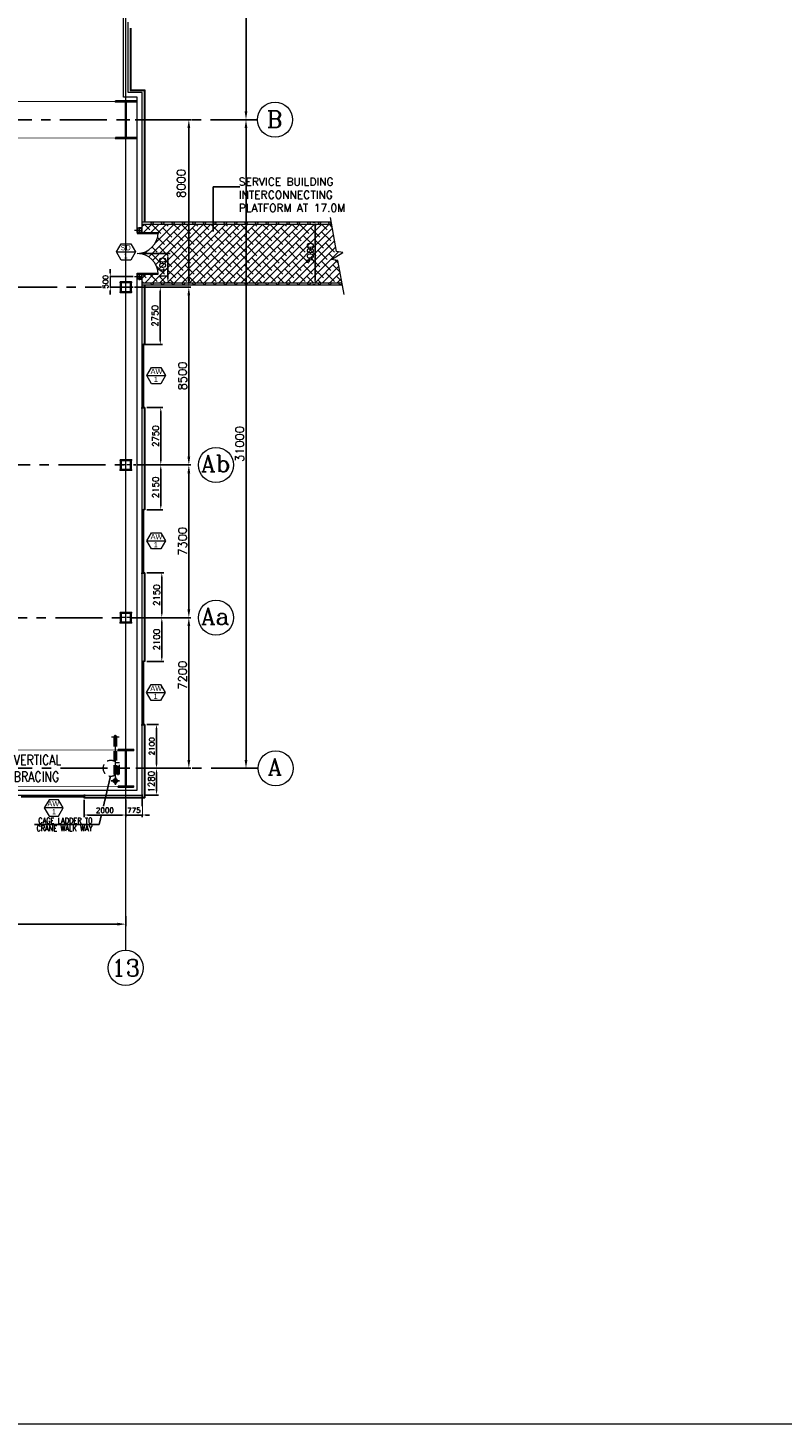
# Model space of a CAD drawing. Header units: inches. Extents: x 306235 to 1392759, y -66369 to 421098.
# Tile 76 of 91: x 535014 to 571094, y 62781 to 129514. Entities that reach past the tile are written whole.
import ezdxf
from ezdxf.enums import TextEntityAlignment as Align

# ---------------------------------------------------------------- set-up
doc = ezdxf.new("R2010")
doc.units = ezdxf.units.IN
doc.header["$LTSCALE"] = 1800
doc.header["$MEASUREMENT"] = 0
for name, pattern in [('CENTER', [2, 1.25, -0.25, 0.25, -0.25]), ('CENTER2', [1.125, 0.75, -0.125, 0.125, -0.125]), ('DASHED', [0.75, 0.5, -0.25]), ('HIDDEN', [0.375, 0.25, -0.125]), ('HIDDEN2', [0.1875, 0.125, -0.0625])]:
    doc.linetypes.add(name, pattern=pattern)
doc.layers.get('0').update_dxf_attribs({"color": 253, "lineweight": 9})
for name, color, linetype, lineweight in [('2CON', 1, 'Continuous', 13), ('2MM', 2, 'Continuous', 13), ('7', 8, 'CENTER', 13), ('A-CHEQUERED PLATE HATCH', 252, 'Continuous', 9), ('A-DOOR', 31, 'Continuous', 9), ('A-WIN TAG', 3, 'Continuous', 13), ('A-WIN TAG TEXT', 3, 'Continuous', 13), ('CL', 8, 'CENTER', 15), ('CLAD-1', 3, 'Continuous', 15), ('CONCRETE', 145, 'Continuous', 18), ('dimension line', 4, 'Continuous', 13), ('DRAIN', 251, 'DASHED', 25), ('EQUIP', 8, 'HIDDEN', 9), ('STEEL', 231, 'Continuous', 18), ('WIN', 31, 'Continuous', 13)]:
    doc.layers.add(name, color=color, linetype=linetype, lineweight=lineweight)
for name, color, linetype in [('AUX COL', 1, 'Continuous'), ('BRACING', 1, 'HIDDEN'), ('CEN', 2, 'CENTER'), ('COL', 1, 'Continuous'), ('DIM', 4, 'Continuous'), ('GRID', 251, 'CENTER'), ('RAIN WATER', 6, 'Continuous'), ('TEXT', 3, 'Continuous'), ('WALL', 6, 'Continuous')]:
    doc.layers.add(name, color=color, linetype=linetype)
doc.styles.add('ROAMNS', font='ROMANS.shx')
doc.styles.add('ROMANC', font='ROMANC.SHX')
doc.styles.add('ROMANS', font='romans.shx')
doc.styles.get("Standard").update_dxf_attribs({"font": 'arial.ttf'})
doc.dimstyles.new('DIM INT 1', dxfattribs={"dimtxt": 300, "dimasz": 200, "dimexe": 100, "dimexo": 100, "dimgap": 100, "dimtad": 1, "dimdec": 0, "dimzin": 13, "dimdsep": 46, "dimlunit": 5, "dimtxsty": 'ROAMNS', "dimblk1": 'CLOSEDBLANK', "dimcen": 0.09, "dimclrd": 9, "dimclre": 9, "dimclrt": 4, "dimadec": 0, "dimazin": 0, "dimtfac": 1, "dimtdec": 0, "dimtix": 1, "dimtmove": 2, "dimatfit": 3, "dimfxl": 1, "dimtolj": 1, "dimtzin": 13, "dimarcsym": 0})
doc.dimstyles.new('DIM INT 2.5', dxfattribs={"dimtxt": 250, "dimasz": 180, "dimexe": 100, "dimexo": 100, "dimgap": 100, "dimtad": 1, "dimdec": 0, "dimzin": 13, "dimdsep": 46, "dimlunit": 5, "dimtxsty": 'ROAMNS', "dimcen": 0.09, "dimclrd": 9, "dimclre": 9, "dimclrt": 4, "dimadec": 0, "dimazin": 0, "dimtfac": 1, "dimtdec": 0, "dimtix": 1, "dimtmove": 2, "dimatfit": 3, "dimfxl": 1, "dimtolj": 1, "dimtzin": 13, "dimarcsym": 0})
doc.dimstyles.new('DIM100 x2', dxfattribs={"dimscale": 0, "dimtxt": 400, "dimasz": 400, "dimexe": 100, "dimexo": 100, "dimgap": 100, "dimtad": 1, "dimdec": 0, "dimzin": 13, "dimdsep": 46, "dimtxsty": 'ROMANS', "dimblk2": 'OBLIQUE', "dimcen": 100, "dimdle": 100, "dimclrd": 9, "dimclre": 9, "dimclrt": 4, "dimadec": 0, "dimazin": 0, "dimtfac": 1.1, "dimtdec": 0, "dimtix": 1, "dimtmove": 2, "dimatfit": 3, "dimfxl": 1, "dimtolj": 1, "dimtzin": 13, "dimarcsym": 0})
doc.dimstyles.get("Standard").update_dxf_attribs({"dimtxt": 0.18, "dimasz": 0.18, "dimexe": 0.18, "dimexo": 0.0625, "dimgap": 0.09, "dimtad": 0, "dimtih": 1, "dimtoh": 1, "dimdec": 4, "dimzin": 0, "dimdsep": 46, "dimtxsty": 'Standard', "dimcen": 0.09, "dimadec": 0, "dimazin": 0, "dimtfac": 1, "dimtdec": 4, "dimtofl": 0, "dimtmove": 0, "dimatfit": 3, "dimfxl": 1, "dimtolj": 1, "dimtzin": 0, "dimarcsym": 0})
doc.dimstyles.new('STANDARD1', dxfattribs={"dimtxt": 300, "dimasz": 250, "dimexe": 0, "dimexo": 0, "dimgap": 80, "dimtad": 1, "dimdec": 0, "dimzin": 0, "dimdsep": 46, "dimtxsty": 'ROMANS', "dimcen": 0, "dimclrd": 4, "dimclre": 4, "dimclrt": 7, "dimadec": 0, "dimazin": 0, "dimtfac": 0.09, "dimtdec": 0, "dimtix": 1, "dimtofl": 0, "dimtmove": 0, "dimatfit": 3, "dimfxl": 1, "dimtolj": 1, "dimtzin": 0, "dimarcsym": 0})

# ---------------------------------------------------------------- blocks, each defined once
blk = doc.blocks.new('*D785')
at = {"layer": 'Defpoints', "color": 0, "transparency": 16777216}
for p in [(544592, 125125), (544592, 94125), (545448, 94125)]:
    blk.add_point(p, dxfattribs=at)
at = {"layer": 'dimension line', "color": 9, "lineweight": -2, "transparency": 16777216}
for p, q in [((544692, 125125), (545548, 125125)), ((545448, 124725), (545448, 94525)), ((544692, 94125), (545548, 94125))]:
    blk.add_line(p, q, dxfattribs=at)
at = {"layer": 'dimension line', "color": 9, "transparency": 16777216}
for points in [[(545381, 124725), (545514, 124725), (545448, 125125)], [(545381, 94525), (545514, 94525), (545448, 94125)]]:
    blk.add_solid(points, dxfattribs=at)
at = {"layer": 'dimension line', "color": 4, "transparency": 16777216, "insert": (545148, 109625), "char_height": 400, "attachment_point": 5, "rotation": 90, "style": 'ROMANS'}
blk.add_mtext('\\A1;31000', dxfattribs=at)
blk = doc.blocks.new('_Oblique')
at = {"color": 0, "linetype": 'ByBlock', "lineweight": -2}
blk.add_line((-0.5, -0.5), (0.5, 0.5), dxfattribs=at)
blk = doc.blocks.new('*D786')
at = {"layer": 'Defpoints', "color": 0, "transparency": 16777216}
for p in [(544818, 137125), (545448, 137125), (544818, 125125)]:
    blk.add_point(p, dxfattribs=at)
at = {"layer": 'dimension line', "color": 9, "lineweight": -2, "transparency": 16777216}
for p, q in [((544918, 137125), (545548, 137125)), ((545448, 125525), (545448, 136725)), ((544918, 125125), (545548, 125125))]:
    blk.add_line(p, q, dxfattribs=at)
at = {"layer": 'dimension line', "color": 9, "transparency": 16777216}
for points in [[(545381, 136725), (545514, 136725), (545448, 137125)], [(545381, 125525), (545514, 125525), (545448, 125125)]]:
    blk.add_solid(points, dxfattribs=at)
at = {"layer": 'dimension line', "color": 4, "transparency": 16777216, "insert": (545148, 131125), "char_height": 400, "attachment_point": 5, "rotation": 90, "style": 'ROMANS'}
blk.add_mtext('\\A1;12000', dxfattribs=at)
blk = doc.blocks.new('*D787')
at = {"layer": 'Defpoints', "color": 0, "transparency": 16777216}
for p in [(540937, 101325), (542712, 101325), (541884, 94125)]:
    blk.add_point(p, dxfattribs=at)
at = {"layer": 'dimension line', "color": 9, "lineweight": -2, "transparency": 16777216}
for p, q in [((541037, 101325), (542812, 101325)), ((542712, 94525), (542712, 100925)), ((541984, 94125), (542812, 94125))]:
    blk.add_line(p, q, dxfattribs=at)
at = {"layer": 'dimension line', "color": 9, "transparency": 16777216}
for points in [[(542646, 100925), (542779, 100925), (542712, 101325)], [(542646, 94525), (542779, 94525), (542712, 94125)]]:
    blk.add_solid(points, dxfattribs=at)
at = {"layer": 'dimension line', "color": 4, "transparency": 16777216, "insert": (542412, 98575), "char_height": 400, "attachment_point": 5, "rotation": 90, "style": 'ROMANS'}
blk.add_mtext('\\A1;7200', dxfattribs=at)
blk = doc.blocks.new('*D788')
at = {"layer": 'Defpoints', "color": 0, "transparency": 16777216}
for p in [(541190, 108625), (542712, 108625), (541925, 101325)]:
    blk.add_point(p, dxfattribs=at)
at = {"layer": 'dimension line', "color": 9, "lineweight": -2, "transparency": 16777216}
for p, q in [((541290, 108625), (542812, 108625)), ((542712, 101725), (542712, 108225)), ((542025, 101325), (542812, 101325))]:
    blk.add_line(p, q, dxfattribs=at)
at = {"layer": 'dimension line', "color": 9, "transparency": 16777216}
for points in [[(542646, 108225), (542779, 108225), (542712, 108625)], [(542646, 101725), (542779, 101725), (542712, 101325)]]:
    blk.add_solid(points, dxfattribs=at)
at = {"layer": 'dimension line', "color": 4, "transparency": 16777216, "insert": (542412, 104975), "char_height": 400, "attachment_point": 5, "rotation": 90, "style": 'ROMANS'}
blk.add_mtext('\\A1;7300', dxfattribs=at)
blk = doc.blocks.new('*D789')
at = {"layer": 'Defpoints', "color": 0, "transparency": 16777216}
for p in [(540954, 117125), (542712, 117125), (542051, 108625)]:
    blk.add_point(p, dxfattribs=at)
at = {"layer": 'dimension line', "color": 9, "lineweight": -2, "transparency": 16777216}
for p, q in [((541054, 117125), (542812, 117125)), ((542712, 109025), (542712, 116725)), ((542151, 108625), (542812, 108625))]:
    blk.add_line(p, q, dxfattribs=at)
at = {"layer": 'dimension line', "color": 9, "transparency": 16777216}
for points in [[(542646, 116725), (542779, 116725), (542712, 117125)], [(542646, 109025), (542779, 109025), (542712, 108625)]]:
    blk.add_solid(points, dxfattribs=at)
at = {"layer": 'dimension line', "color": 4, "transparency": 16777216, "insert": (542412, 112875), "char_height": 400, "attachment_point": 5, "rotation": 90, "style": 'ROMANS'}
blk.add_mtext('\\A1;8500', dxfattribs=at)
blk = doc.blocks.new('*D790')
at = {"layer": 'Defpoints', "color": 0, "transparency": 16777216}
for p in [(542242, 125125), (542712, 125125), (540011, 117125)]:
    blk.add_point(p, dxfattribs=at)
at = {"layer": 'dimension line', "color": 9, "lineweight": -2, "transparency": 16777216}
for p, q in [((542342, 125125), (542812, 125125)), ((542712, 117525), (542712, 124725)), ((540111, 117125), (542812, 117125))]:
    blk.add_line(p, q, dxfattribs=at)
at = {"layer": 'dimension line', "color": 9, "transparency": 16777216}
for points in [[(542646, 124725), (542779, 124725), (542712, 125125)], [(542646, 117525), (542779, 117525), (542712, 117125)]]:
    blk.add_solid(points, dxfattribs=at)
at = {"layer": 'dimension line', "color": 4, "transparency": 16777216, "insert": (542346, 122079), "char_height": 400, "attachment_point": 5, "rotation": 90, "style": 'ROMANS'}
blk.add_mtext('\\A1;8000', dxfattribs=at)
blk = doc.blocks.new('*D791')
at = {"layer": 'Defpoints', "color": 0, "transparency": 16777216}
for p in [(527698, 88302), (539698, 87159), (527698, 86677)]:
    blk.add_point(p, dxfattribs=at)
at = {"layer": 'dimension line', "color": 9, "lineweight": -2, "transparency": 16777216}
for p, q in [((527698, 88202), (527698, 86577)), ((539698, 87059), (539698, 86577)), ((539298, 86677), (528098, 86677))]:
    blk.add_line(p, q, dxfattribs=at)
at = {"layer": 'dimension line', "color": 9, "transparency": 16777216}
for points in [[(528098, 86744), (528098, 86610), (527698, 86677)], [(539298, 86744), (539298, 86610), (539698, 86677)]]:
    blk.add_solid(points, dxfattribs=at)
at = {"layer": 'dimension line', "color": 4, "transparency": 16777216, "insert": (533698, 86977), "char_height": 400, "attachment_point": 5, "style": 'ROMANS'}
blk.add_mtext('\\A1;12000', dxfattribs=at)
blk = doc.blocks.new('B-ROW COLUMN')
at = {"layer": 'COL'}
h = blk.add_hatch(dxfattribs=at)
h.set_pattern_fill('ANSI31', color=256, scale=200, style=0)
h.set_pattern_definition([(45, (155648.048, 63141.767), (-17.67767, 17.67767), [])])
h.paths.add_polyline_path([(171095, 85178), (172085, 85178), (172085, 85128), (171095, 85128)])
h.paths.add_polyline_path([(171574, 86878), (171606, 86878), (171606, 85178), (171574, 85178)])
h.paths.add_polyline_path([(171095, 86928), (172085, 86928), (172085, 86878), (171095, 86878)])
blk.add_line((171590, 85128), (171590, 86928))
at = {"layer": 'CEN'}
for p, q in [((171590, 85128), (171590, 86928)), ((171399, 86028), (171782, 86028))]:
    blk.add_line(p, q, dxfattribs=at)
at = {"layer": 'COL'}
for points in [[(171095, 86928), (172085, 86928), (172085, 86878), (171095, 86878)], [(171574, 86878), (171606, 86878), (171606, 85178), (171574, 85178)], [(171095, 85178), (172085, 85178), (172085, 85128), (171095, 85128)]]:
    blk.add_lwpolyline(points, close=True, dxfattribs=at)
blk = doc.blocks.new('A-ROW COLUMN')
at = {"layer": 'COL'}
h = blk.add_hatch(dxfattribs=at)
h.set_pattern_fill('ANSI31', color=256, scale=200, style=0)
h.set_pattern_definition([(45, (165226.353, 18853.894), (-17.67767, 17.67767), [])])
h.paths.add_polyline_path([(180799, 40890), (181539, 40890), (181539, 40840), (180799, 40840)])
h.paths.add_polyline_path([(181153, 42590), (181185, 42590), (181185, 40890), (181153, 40890)])
h.paths.add_polyline_path([(180799, 42640), (181539, 42640), (181539, 42590), (180799, 42590)])
blk.add_line((181169, 40840), (181169, 42640))
at = {"layer": 'CEN'}
for p, q in [((181169, 40840), (181169, 42640)), ((180977, 41740), (181360, 41740))]:
    blk.add_line(p, q, dxfattribs=at)
at = {"layer": 'COL'}
for points in [[(180799, 42640), (181539, 42640), (181539, 42590), (180799, 42590)], [(181153, 42590), (181185, 42590), (181185, 40890), (181153, 40890)], [(180799, 40890), (181539, 40890), (181539, 40840), (180799, 40840)]]:
    blk.add_lwpolyline(points, close=True, dxfattribs=at)
blk = doc.blocks.new('AUX COLUM')
at = {"color": 2, "linetype": 'CENTER2', "ltscale": 0.15}
for p, q in [((29940, 90436), (29440, 90436)), ((29690, 90186), (29690, 90686))]:
    blk.add_line(p, q, dxfattribs=at)
at = {"layer": 'AUX COL'}
for p, q in [((29440, 90218), (29440, 90654)), ((29472, 90218), (29472, 90654)), ((29908, 90218), (29908, 90654)), ((29940, 90218), (29940, 90654))]:
    blk.add_line(p, q, dxfattribs=at)
for points in [[(29415, 90686), (29965, 90686), (29965, 90654), (29415, 90654)], [(29415, 90218), (29965, 90218), (29965, 90186), (29415, 90186)]]:
    blk.add_lwpolyline(points, close=True, dxfattribs=at)
blk = doc.blocks.new('*D881')
at = {"layer": 'Defpoints', "color": 0, "transparency": 16777216}
for p in [(540473, 92976), (539698, 92713)]:
    blk.add_point(p, dxfattribs=at)
at = {"layer": 'GRID', "color": 9, "lineweight": -2, "transparency": 16777216}
for p, q in [((540473, 92876), (540473, 91793)), ((539698, 92613), (539698, 91793)), ((539518, 91893), (539338, 91893)), ((539698, 91893), (540473, 91893)), ((540653, 91893), (540833, 91893))]:
    blk.add_line(p, q, dxfattribs=at)
at = {"layer": 'GRID', "color": 9, "transparency": 16777216}
for points in [[(539518, 91923), (539518, 91863), (539698, 91893)], [(540653, 91923), (540653, 91863), (540473, 91893)]]:
    blk.add_solid(points, dxfattribs=at)
at = {"layer": 'GRID', "color": 4, "transparency": 16777216, "insert": (540085, 92118), "char_height": 250, "attachment_point": 5, "style": 'ROAMNS', "bg_fill": 3, "box_fill_scale": 1.25, "bg_fill_color": 256, "bg_fill_true_color": 13158600, "bg_fill_transparency": 0}
blk.add_mtext('\\A1;775', dxfattribs=at)
at = {"layer": 'Defpoints', "color": 0, "transparency": 16777216}
blk.add_point((540473, 91893), dxfattribs=at)
blk = doc.blocks.new('A$C3B1115A1')
at = {"layer": 'STEEL'}
for p, q in [((-270, -91), (-320, -91)), ((-320, -91), (-320, -191)), ((-320, -191), (-270, -191))]:
    blk.add_line(p, q, dxfattribs=at)
blk.add_lwpolyline([(-270, -191), (-270, -183, 0.397434), (-272, -180), (-307, -177, -0.397434), (-310, -174), (-310, -109, -0.397434), (-307, -106), (-272, -103, 0.397434), (-270, -100), (-270, -91)], format="xyb", dxfattribs=at)
blk = doc.blocks.new('*D914')
at = {"layer": 'Defpoints', "color": 0, "transparency": 16777216}
for p in [(537698, 92717), (539698, 92676), (539698, 91893)]:
    blk.add_point(p, dxfattribs=at)
at = {"layer": 'GRID', "color": 9, "lineweight": -2, "transparency": 16777216}
for p, q in [((537698, 92617), (537698, 91793)), ((539698, 92576), (539698, 91793)), ((537878, 91893), (539518, 91893))]:
    blk.add_line(p, q, dxfattribs=at)
at = {"layer": 'GRID', "color": 9, "transparency": 16777216}
for points in [[(537878, 91923), (537878, 91863), (537698, 91893)], [(539518, 91923), (539518, 91863), (539698, 91893)]]:
    blk.add_solid(points, dxfattribs=at)
at = {"layer": 'GRID', "color": 4, "transparency": 16777216, "insert": (538698, 92118), "char_height": 250, "attachment_point": 5, "style": 'ROAMNS', "bg_fill": 3, "box_fill_scale": 1.25, "bg_fill_color": 256, "bg_fill_true_color": 13158600, "bg_fill_transparency": 0}
blk.add_mtext('\\A1;2000', dxfattribs=at)
blk = doc.blocks.new('*D940')
at = {"layer": 'Defpoints', "color": 0, "transparency": 16777216}
for p in [(540473, 94125), (541168, 94125), (540473, 92845)]:
    blk.add_point(p, dxfattribs=at)
at = {"layer": 'DIM', "color": 9, "lineweight": -2, "transparency": 16777216}
for p, q in [((540573, 94125), (541268, 94125)), ((541168, 93045), (541168, 93925)), ((540573, 92845), (541268, 92845))]:
    blk.add_line(p, q, dxfattribs=at)
at = {"layer": 'DIM', "color": 9, "transparency": 16777216}
for points in [[(541135, 93925), (541201, 93925), (541168, 94125)], [(541135, 93045), (541201, 93045), (541168, 92845)]]:
    blk.add_solid(points, dxfattribs=at)
at = {"layer": 'DIM', "color": 4, "transparency": 16777216, "insert": (540918, 93485), "char_height": 300, "attachment_point": 5, "rotation": 90, "style": 'ROAMNS'}
blk.add_mtext('\\A1;1280', dxfattribs=at)
blk = doc.blocks.new('_ClosedBlank')
at = {"color": 0, "linetype": 'ByBlock', "lineweight": -2}
for p, q in [((-1, 0.17), (0, 0)), ((-1, 0.17), (-1, -0.17)), ((0, 0), (-1, -0.17))]:
    blk.add_line(p, q, dxfattribs=at)
blk = doc.blocks.new('*D941')
at = {"layer": 'Defpoints', "color": 0, "transparency": 16777216}
for p in [(540245, 118737), (541712, 118737), (541546, 117337)]:
    blk.add_point(p, dxfattribs=at)
at = {"layer": 'DIM', "color": 9, "lineweight": -2, "transparency": 16777216}
for p, q in [((540345, 118737), (541812, 118737)), ((541712, 117537), (541712, 118537)), ((541646, 117337), (541812, 117337))]:
    blk.add_line(p, q, dxfattribs=at)
at = {"layer": 'DIM', "color": 9, "transparency": 16777216}
for points in [[(541678, 118537), (541745, 118537), (541712, 118737)], [(541678, 117537), (541745, 117537), (541712, 117337)]]:
    blk.add_solid(points, dxfattribs=at)
at = {"layer": 'DIM', "color": 4, "transparency": 16777216, "insert": (541462, 118037), "char_height": 300, "attachment_point": 5, "rotation": 90, "style": 'ROAMNS'}
blk.add_mtext('\\A1;1400', dxfattribs=at)
blk = doc.blocks.new('*D942')
at = {"layer": 'Defpoints', "color": 0, "transparency": 16777216}
for p in [(540601, 117125), (540473, 114375), (541347, 114375)]:
    blk.add_point(p, dxfattribs=at)
at = {"layer": 'DIM', "color": 9, "lineweight": -2, "transparency": 16777216}
for p, q in [((540701, 117125), (541447, 117125)), ((541347, 116925), (541347, 114575)), ((540573, 114375), (541447, 114375))]:
    blk.add_line(p, q, dxfattribs=at)
at = {"layer": 'DIM', "color": 9, "transparency": 16777216}
for points in [[(541313, 116925), (541380, 116925), (541347, 117125)], [(541313, 114575), (541380, 114575), (541347, 114375)]]:
    blk.add_solid(points, dxfattribs=at)
at = {"layer": 'DIM', "color": 4, "transparency": 16777216, "insert": (541097, 115750), "char_height": 300, "attachment_point": 5, "rotation": 90, "style": 'ROAMNS'}
blk.add_mtext('\\A1;2750', dxfattribs=at)
blk = doc.blocks.new('*D943')
at = {"layer": 'Defpoints', "color": 0, "transparency": 16777216}
for p in [(540175, 108625), (541370, 108625), (540601, 106475)]:
    blk.add_point(p, dxfattribs=at)
at = {"layer": 'DIM', "color": 9, "lineweight": -2, "transparency": 16777216}
for p, q in [((540275, 108625), (541470, 108625)), ((541370, 106675), (541370, 108425)), ((540701, 106475), (541470, 106475))]:
    blk.add_line(p, q, dxfattribs=at)
at = {"layer": 'DIM', "color": 9, "transparency": 16777216}
for points in [[(541336, 108425), (541403, 108425), (541370, 108625)], [(541336, 106675), (541403, 106675), (541370, 106475)]]:
    blk.add_solid(points, dxfattribs=at)
at = {"layer": 'DIM', "color": 4, "transparency": 16777216, "insert": (541120, 107550), "char_height": 300, "attachment_point": 5, "rotation": 90, "style": 'ROAMNS'}
blk.add_mtext('\\A1;2150', dxfattribs=at)
blk = doc.blocks.new('*D939')
at = {"layer": 'Defpoints', "color": 0, "transparency": 16777216}
for p in [(539948, 101325), (540601, 99225), (541418, 99225)]:
    blk.add_point(p, dxfattribs=at)
at = {"layer": 'DIM', "color": 9, "lineweight": -2, "transparency": 16777216}
for p, q in [((540048, 101325), (541518, 101325)), ((541418, 101125), (541418, 99425)), ((540701, 99225), (541518, 99225))]:
    blk.add_line(p, q, dxfattribs=at)
at = {"layer": 'DIM', "color": 9, "transparency": 16777216}
for points in [[(541385, 101125), (541452, 101125), (541418, 101325)], [(541385, 99425), (541452, 99425), (541418, 99225)]]:
    blk.add_solid(points, dxfattribs=at)
at = {"layer": 'DIM', "color": 4, "transparency": 16777216, "insert": (541168, 100275), "char_height": 300, "attachment_point": 5, "rotation": 90, "style": 'ROAMNS'}
blk.add_mtext('\\A1;2100', dxfattribs=at)
blk = doc.blocks.new('*D944')
at = {"layer": 'Defpoints', "color": 0, "transparency": 16777216}
for p in [(540601, 96225), (541168, 96225), (540701, 94125)]:
    blk.add_point(p, dxfattribs=at)
at = {"layer": 'WALL', "color": 9, "lineweight": -2, "transparency": 16777216}
for p, q in [((540701, 96225), (541268, 96225)), ((541168, 94305), (541168, 96045)), ((540801, 94125), (541268, 94125))]:
    blk.add_line(p, q, dxfattribs=at)
at = {"layer": 'WALL', "color": 9, "transparency": 16777216}
for points in [[(541138, 96045), (541198, 96045), (541168, 96225)], [(541138, 94305), (541198, 94305), (541168, 94125)]]:
    blk.add_solid(points, dxfattribs=at)
at = {"layer": 'WALL', "color": 4, "transparency": 16777216, "insert": (540943, 95175), "char_height": 250, "attachment_point": 5, "rotation": 90, "style": 'ROAMNS', "bg_fill": 3, "box_fill_scale": 1.25, "bg_fill_color": 256, "bg_fill_true_color": 13158600, "bg_fill_transparency": 0}
blk.add_mtext('\\A1;2100', dxfattribs=at)
blk = doc.blocks.new('*D945')
at = {"layer": 'Defpoints', "color": 0, "transparency": 16777216}
for p in [(540601, 103475), (541418, 103475), (539948, 101325)]:
    blk.add_point(p, dxfattribs=at)
at = {"layer": 'DIM', "color": 9, "lineweight": -2, "transparency": 16777216}
for p, q in [((540701, 103475), (541518, 103475)), ((541418, 101525), (541418, 103275)), ((540048, 101325), (541518, 101325))]:
    blk.add_line(p, q, dxfattribs=at)
at = {"layer": 'DIM', "color": 9, "transparency": 16777216}
for points in [[(541385, 103275), (541452, 103275), (541418, 103475)], [(541385, 101525), (541452, 101525), (541418, 101325)]]:
    blk.add_solid(points, dxfattribs=at)
at = {"layer": 'DIM', "color": 4, "transparency": 16777216, "insert": (541168, 102400), "char_height": 300, "attachment_point": 5, "rotation": 90, "style": 'ROAMNS'}
blk.add_mtext('\\A1;2150', dxfattribs=at)
blk = doc.blocks.new('*D946')
at = {"layer": 'Defpoints', "color": 0, "transparency": 16777216}
for p in [(540601, 111375), (540175, 108625), (541370, 108625)]:
    blk.add_point(p, dxfattribs=at)
at = {"layer": 'DIM', "color": 9, "lineweight": -2, "transparency": 16777216}
for p, q in [((540701, 111375), (541470, 111375)), ((541370, 111175), (541370, 108825)), ((540275, 108625), (541470, 108625))]:
    blk.add_line(p, q, dxfattribs=at)
at = {"layer": 'DIM', "color": 9, "transparency": 16777216}
for points in [[(541336, 111175), (541403, 111175), (541370, 111375)], [(541336, 108825), (541403, 108825), (541370, 108625)]]:
    blk.add_solid(points, dxfattribs=at)
at = {"layer": 'DIM', "color": 4, "transparency": 16777216, "insert": (541120, 110000), "char_height": 300, "attachment_point": 5, "rotation": 90, "style": 'ROAMNS'}
blk.add_mtext('\\A1;2750', dxfattribs=at)
blk = doc.blocks.new('M_Double-Flush - 2000 X 2100 SD1-275612-8_50M')
at = {"layer": 'A-DOOR', "lineweight": 18}
for p, q in [((-1000, 1115), (-949, 1115)), ((-1000, 115), (-1000, 1115)), ((-949, 115), (-949, 1115)), ((949, 115), (949, 1114)), ((1000, 115), (1000, 1115)), ((-1000, 115), (-949, 115)), ((1000, 115), (949, 115))]:
    blk.add_line(p, q, dxfattribs=at)
at = {"layer": 'A-DOOR'}
for centre, start, end in [((-1000, 115), 0, 90), ((1000, 115), 90, 180)]:
    blk.add_arc(centre, 1000, start, end, dxfattribs=at)
blk = doc.blocks.new('A$C5FF37D36')
at = {"layer": '2MM'}
for p, q in [((0, 75), (-75, 75)), ((-75, 75), (-75, -75)), ((0, 75), (75, 75)), ((75, 75), (75, -75)), ((-75, -75), (0, -75)), ((75, -75), (0, -75))]:
    blk.add_line(p, q, dxfattribs=at)
for points in [[(0, -75), (0, -66, 0.397434), (-2, -64), (-63, -60, -0.397434), (-65, -58), (-65, 58, -0.397434), (-63, 60), (-2, 64, 0.397434), (0, 66), (0, 75)], [(0, -75), (0, -66, -0.397434), (2, -64), (63, -60, 0.397434), (65, -58), (65, 58, 0.397434), (63, 60), (2, 64, -0.397434), (0, 66), (0, 75)]]:
    blk.add_lwpolyline(points, format="xyb", dxfattribs=at)
at = {"layer": 'CL'}
for p, q in [((162, 0), (-95, 0)), ((0, 110), (0, -94))]:
    blk.add_line(p, q, dxfattribs=at)
blk = doc.blocks.new('*D947')
at = {"layer": 'Defpoints', "color": 0, "transparency": 16777216}
for p in [(548652, 120237), (548652, 117237), (548752, 117237)]:
    blk.add_point(p, dxfattribs=at)
at = {"layer": 'DIM', "color": 4, "lineweight": -2, "transparency": 16777216}
for p, q in [((548652, 120237), (548752, 120237)), ((548752, 119987), (548752, 117487)), ((548652, 117237), (548752, 117237))]:
    blk.add_line(p, q, dxfattribs=at)
at = {"layer": 'DIM', "color": 4, "transparency": 16777216}
for points in [[(548710, 119987), (548794, 119987), (548752, 120237)], [(548710, 117487), (548794, 117487), (548752, 117237)]]:
    blk.add_solid(points, dxfattribs=at)
at = {"layer": 'DIM', "color": 7, "transparency": 16777216, "insert": (548522, 118737), "char_height": 300, "attachment_point": 5, "rotation": 90, "style": 'ROMANS'}
blk.add_mtext('\\A1;3000', dxfattribs=at)
blk = doc.blocks.new('RWDP')
at = {"layer": 'RAIN WATER', "linetype": 'CENTER2', "ltscale": 0.05}
for p, q in [((700, -600), (300, -600)), ((500, -400), (500, -800))]:
    blk.add_line(p, q, dxfattribs=at)
at = {"layer": 'RAIN WATER', "linetype": 'HIDDEN2', "ltscale": 0.25}
blk.add_circle((500, -600), 100, dxfattribs=at)
at = {"layer": 'RAIN WATER', "ltscale": 0.25}
blk.add_circle((500, -600), 75, dxfattribs=at)
blk = doc.blocks.new('*D971')
at = {"layer": 'Defpoints', "color": 0, "transparency": 16777216}
for p in [(540157, 117625), (540157, 117125)]:
    blk.add_point(p, dxfattribs=at)
at = {"layer": 'WALL', "color": 9, "lineweight": -2, "transparency": 16777216}
for p, q in [((540057, 117625), (538856, 117625)), ((538956, 117805), (538956, 117985)), ((538956, 117625), (538956, 117125)), ((540057, 117125), (538856, 117125)), ((538956, 116945), (538956, 116765))]:
    blk.add_line(p, q, dxfattribs=at)
at = {"layer": 'WALL', "color": 9, "transparency": 16777216}
for points in [[(538926, 117805), (538986, 117805), (538956, 117625)], [(538926, 116945), (538986, 116945), (538956, 117125)]]:
    blk.add_solid(points, dxfattribs=at)
at = {"layer": 'WALL', "color": 4, "transparency": 16777216, "insert": (538731, 117375), "char_height": 250, "attachment_point": 5, "rotation": 90, "style": 'ROAMNS', "bg_fill": 3, "box_fill_scale": 1.25, "bg_fill_color": 256, "bg_fill_true_color": 13158600, "bg_fill_transparency": 0}
blk.add_mtext('\\A1;500', dxfattribs=at)
at = {"layer": 'Defpoints', "color": 0, "transparency": 16777216}
blk.add_point((538956, 117125), dxfattribs=at)

msp = doc.modelspace()

# ---------------------------------------------------------------- hatches: boundary and pattern name
at = {"layer": 'A-CHEQUERED PLATE HATCH', "linetype": 'Continuous'}
h = msp.add_hatch(dxfattribs=at)
h.set_pattern_fill('ANSI38', color=256, scale=2000, angle=180, style=0)
h.set_pattern_definition([(225, (-2.5, -787.5), (176.7767, -176.7767), []), (315, (-2.5, -787.5), (530.33009, -176.7767), [625, -375])])
h.paths.add_polyline_path([(549533.3, 118452.6), (549848.2, 118397.1), (550035, 117337.5), (540470.2, 117337.5), (540470.2, 117737.5), (541242.7, 117737.5, 0.4142136), (540242.7, 118737.5, 0.3993473), (541241.4, 119686.5), (541242.7, 119686.5), (541242.7, 119737.5), (540470.2, 119737.5), (540470.2, 120137.5), (549541.3, 120137.5), (549772.2, 118827.9), (550087.1, 118772.4)])
h.paths.add_polyline_path([(541686.8, 118619.5), (541686.8, 117455.2), (541236.8, 117455.2), (541236.8, 118619.5)], flags=24)
h.paths.add_polyline_path([(548747.1, 119341.1), (548747.1, 118133.9), (548297.1, 118133.9), (548297.1, 119341.1)], flags=24)

# ---------------------------------------------------------------- linework, layer by layer
at = {"color": 252}
msp.add_line((539697.7, 85427.2), (539697.7, 140624.7), dxfattribs=at)
msp.add_lwpolyline([(315901, 291721.5), (758671.1, 291721.5), (762675.6, 62780.7), (319905.6, 62780.7)], close=True)
for centre in [(546838, 125125), (546838, 125125), (544008.7, 108625), (544008.7, 108625), (544008.7, 101325), (544008.7, 101325), (546863.7, 94125.3), (546863.7, 94125.3), (539693.2, 84587.2), (539693.2, 84587.2)]:
    msp.add_circle(centre, 840.3)
at = {"layer": '2CON'}
for p, q in [((539256.8, 118809.2), (540156.8, 118809.2)), ((540696.4, 112898.4), (541596.4, 112898.4)), ((540696.4, 104998.4), (541596.4, 104998.4)), ((540683, 97748.6), (541583, 97748.6)), ((536699.9, 92234), (535799.9, 92234))]:
    msp.add_line(p, q, dxfattribs=at)
at = {"layer": '7', "ltscale": 0.5}
msp.add_line((539020.9, 95625.3), (539377.8, 95625.3), dxfattribs=at)
at = {"layer": '7'}
msp.add_line((539197.7, 93332.7), (539197.7, 95760.9), dxfattribs=at)
at = {"layer": 'A-WIN TAG'}
for points in [[(539931.8, 119198.9), (540156.8, 118809.2), (539931.8, 118419.5), (539481.8, 118419.5), (539256.8, 118809.2), (539481.8, 119198.9)], [(541371.4, 113288.1), (541596.4, 112898.4), (541371.4, 112508.7), (540921.4, 112508.7), (540696.4, 112898.4), (540921.4, 113288.1)], [(541371.4, 105388.1), (541596.4, 104998.4), (541371.4, 104608.7), (540921.4, 104608.7), (540696.4, 104998.4), (540921.4, 105388.1)], [(541358, 98138.3), (541583, 97748.6), (541358, 97358.9), (540908, 97358.9), (540683, 97748.6), (540908, 98138.3)], [(536024.9, 92623.7), (535799.9, 92234), (536024.9, 91844.3), (536474.9, 91844.3), (536699.9, 92234), (536474.9, 92623.7)]]:
    msp.add_lwpolyline(points, close=True, dxfattribs=at)
at = {"layer": 'BRACING', "const_width": 40}
for points in [[(528246.3, 126000), (539164.9, 126000)], [(528215.6, 124250), (539149.7, 124250)], [(528110.2, 95000.3), (539285.2, 95000.3)], [(528110.2, 93250.3), (539285.2, 93250.3)]]:
    msp.add_lwpolyline(points, dxfattribs=at)
at = {"layer": 'CEN'}
msp.add_line((540010.5, 117125), (514784.2, 117125), dxfattribs=at)
at = {"layer": 'CLAD-1'}
for p, q in [((540600.7, 114375), (540472.7, 114375)), ((540600.7, 111375), (540472.7, 111375)), ((540600.7, 106475), (540472.7, 106475)), ((540600.7, 103475), (540472.7, 103475)), ((540572.7, 103475), (540572.7, 99225.1)), ((540600.7, 103475), (540600.7, 99225.1)), ((540600.7, 99225.1), (540472.7, 99225.1)), ((540600.7, 96225.1), (540472.7, 96225.1)), ((537697.7, 92745.3), (537697.7, 92717.3))]:
    msp.add_line(p, q, dxfattribs=at)
at = {"layer": 'CLAD-1', "flags": 128}
for points in [[(539912.7, 129506.3), (539912.7, 126528.5), (540572.7, 126528.5), (540572.7, 120237.5)], [(539940.7, 129506.3), (539940.7, 126556.5), (540600.7, 126556.5), (540600.7, 120237.5)], [(540572.7, 117237.5), (540572.7, 114375)], [(540600.7, 117237.5), (540600.7, 114375)], [(540572.7, 111375), (540572.7, 106475)], [(540600.7, 111375), (540600.7, 106475)]]:
    msp.add_lwpolyline(points, dxfattribs=at)
at = {"layer": 'CONCRETE'}
for p, q in [((539582.7, 126198.5), (539582.7, 130025)), ((539812.7, 126428.5), (539812.7, 129795)), ((540242.7, 126198.5), (539582.7, 126198.5)), ((540472.7, 126428.5), (539812.7, 126428.5)), ((540242.7, 123725), (540242.7, 126198.5)), ((540472.7, 123725), (540472.7, 126428.5)), ((540242.7, 119737.5), (540242.7, 123725)), ((540472.7, 119737.5), (540472.7, 123725)), ((540470.2, 119737.5), (540240.2, 119737.5)), ((540467.7, 117595.8), (540237.7, 117595.8)), ((540242.7, 93075.3), (540242.7, 117737.5)), ((540472.7, 92845.3), (540472.7, 117737.5)), ((403422.7, 92845.3), (540472.7, 92845.3)), ((403652.7, 93075.3), (540242.7, 93075.3))]:
    msp.add_line(p, q, dxfattribs=at)
at = {"layer": 'DRAIN', "color": 4, "linetype": 'HIDDEN'}
for p, q in [((539135.2, 95625.3), (539135.2, 93602.7)), ((539260.2, 95625.3), (539260.2, 93604))]:
    msp.add_line(p, q, dxfattribs=at)
at = {"layer": 'EQUIP'}
for p, q in [((539227, 94406.6), (539389.8, 94406.6)), ((539330.9, 93801), (539330.9, 94441.8)), ((539389.8, 93844.1), (539389.8, 94406.6)), ((539389.8, 93844.1), (539227, 93844.1))]:
    msp.add_line(p, q, dxfattribs=at)
msp.add_arc((538979, 94125.3), 375, 48.590378, 311.409622, dxfattribs=at)
at = {"layer": 'GRID'}
for p, q in [((545997.7, 125125), (441197.7, 125125)), ((514871.5, 108625), (540174.9, 108625)), ((503926.8, 101325), (542492, 101325)), ((546023.4, 94125.3), (441223.4, 94125.3))]:
    msp.add_line(p, q, dxfattribs=at)
at = {"layer": 'RAIN WATER', "linetype": 'HIDDEN2', "ltscale": 0.25}
msp.add_circle((539197.7, 95625.3), 62.5, dxfattribs=at)
msp.add_circle((539197.7, 95625.3), 62.5, dxfattribs=at)
at = {"layer": 'RAIN WATER', "color": 6}
msp.add_circle((539197.7, 95625.3), 50, dxfattribs=at)
msp.add_circle((539197.7, 95625.3), 50, dxfattribs=at)
at = {"layer": 'STEEL'}
for p, q in [((540472.7, 120237.5), (549523.7, 120237.5)), ((540472.7, 120137.5), (549541.3, 120137.5)), ((540472.7, 117337.5), (550035, 117337.5)), ((540472.7, 117237.5), (550052.7, 117237.5))]:
    msp.add_line(p, q, dxfattribs=at)
msp.add_lwpolyline([(550135.8, 116766), (549848.2, 118397.1), (549533.3, 118452.6), (550087.1, 118772.4), (549772.2, 118827.9), (549484.6, 120459)], dxfattribs=at)
for centre in [(540959.5, 120187.5), (541459.5, 120187.5), (541959.5, 120187.5), (542459.5, 120187.5), (542959.5, 120187.5), (543459.5, 120187.5), (543959.5, 120187.5), (544459.5, 120187.5), (544959.5, 120187.5), (545459.5, 120187.5), (545959.5, 120187.5), (546459.5, 120187.5), (546959.5, 120187.5), (547459.5, 120187.5), (547959.5, 120187.5), (548459.5, 120187.5), (548959.5, 120187.7), (549459.5, 120187.7), (549459.5, 120187.7), (540959.5, 117287.5), (541459.5, 117287.5), (541959.5, 117287.5), (542459.5, 117287.5), (542959.5, 117287.5), (543459.5, 117287.5), (543959.5, 117287.5), (544459.5, 117287.5), (544959.5, 117287.5), (545459.5, 117287.5), (545959.5, 117287.5), (546459.5, 117287.5), (546959.5, 117287.5), (547459.5, 117287.5), (547959.5, 117287.5), (548459.5, 117287.5), (548959.5, 117287.7), (549459.5, 117287.7), (549959.5, 117287.7)]:
    msp.add_circle(centre, 50, dxfattribs=at)
at = {"layer": 'WALL'}
for p, q in [((540472.7, 119737.5), (540240.2, 119737.5)), ((540472.7, 117737.5), (540240.2, 117737.5))]:
    msp.add_line(p, q, dxfattribs=at)
at = {"layer": 'WIN'}
for p, q in [((540492.7, 111375), (540492.7, 114375)), ((540552.7, 111375), (540552.7, 114375)), ((540492.7, 103475), (540492.7, 106475)), ((540552.7, 103475), (540552.7, 106475)), ((540492.7, 96225.1), (540492.7, 99225.1)), ((534697.7, 92832.8), (537697.7, 92832.8)), ((534697.7, 92757.8), (537697.7, 92757.8))]:
    msp.add_line(p, q, dxfattribs=at)

# ---------------------------------------------------------------- block references
msp.add_blockref('B-ROW COLUMN', (368107.5, 39097.4))
at = {"color": 9}
for p in [(510007.5, 26689.4), (510007.5, 18189.4), (510007.5, 10889.8)]:
    msp.add_blockref('AUX COLUM', p, dxfattribs=at)
at = {"layer": 'A-DOOR', "rotation": 270}
msp.add_blockref('M_Double-Flush - 2000 X 2100 SD1-275612-8_50M', (540127.7, 118737.5), dxfattribs=at)
at = {"layer": 'CL', "ltscale": 100000, "xscale": 1.5, "yscale": 1.5, "zscale": 1.5, "rotation": 180}
for p in [(540355.2, 119850), (540355.2, 117625)]:
    msp.add_blockref('A$C5FF37D36', p, dxfattribs=at)
at = {"layer": 'COL'}
msp.add_blockref('A-ROW COLUMN', (358529.2, 52385.6), dxfattribs=at)
at = {"layer": 'RAIN WATER'}
msp.add_blockref('RWDP', (538697.7, 94125.3), dxfattribs=at)
at = {"layer": 'STEEL', "rotation": 90.00000000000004}
for p in [(540381.2, 114694.6), (540381.2, 106794.6), (540381.2, 99544.8)]:
    msp.add_blockref('A$C3B1115A1', p, dxfattribs=at)
at = {"layer": 'STEEL', "xscale": -1, "rotation": 90}
for p in [(540381.2, 111055.3), (540381.2, 103155.3), (540381.2, 95905.5)]:
    msp.add_blockref('A$C3B1115A1', p, dxfattribs=at)
at = {"layer": 'STEEL'}
msp.add_blockref('A$C3B1115A1', (538017.3, 92936.8), dxfattribs=at)

# ---------------------------------------------------------------- texts
at = {"layer": 'A-WIN TAG'}
for s, p in [('AW', (541152.7, 97948.5)), ('1', (541121.4, 97562.7))]:
    msp.add_text(s, height=250, dxfattribs=at).set_placement(p, align=Align.MIDDLE)
at = {"layer": 'A-WIN TAG TEXT', "width": 0.8}
msp.add_text('SD', height=250, dxfattribs=at).set_placement((539695.5, 119009.1), align=Align.MIDDLE)
at = {"layer": 'A-WIN TAG TEXT'}
for s, p in [('1', (539695.2, 118623.3)), ('AW', (541166.1, 113098.4)), ('1', (541134.8, 112712.5)), ('AW', (541166.1, 105198.4)), ('1', (541130.6, 104812.5)), ('AW', (536230.2, 92433.9)), ('1', (536261.5, 92048.1))]:
    msp.add_text(s, height=250, dxfattribs=at).set_placement(p, align=Align.MIDDLE)
at = {"layer": 'TEXT', "style": 'ROMANC'}
for s, p in [('B', (546440.3, 124748.9)), ('Ab', (543299.9, 108291.7)), ('Aa', (543299.9, 100991.7)), ('A', (546482.7, 93792))]:
    msp.add_text(s, height=800, dxfattribs=at).set_placement(p)
at = {"layer": 'TEXT', "style": 'ROMANS', "width": 0.8}
for s, p in [('CRANE WALK WAY', (536761.4, 91257.3)), ('CAGE LADDER TO', (536807.7, 91627.3))]:
    msp.add_text(s, height=270, dxfattribs=at).set_placement(p, align=Align.MIDDLE)
at = {"layer": 'TEXT', "style": 'ROMANC'}
msp.add_text('13', height=800, dxfattribs=at).set_placement((539693.2, 84587.2), align=Align.MIDDLE)
at = {"layer": 'TEXT', "attachment_point": 1, "style": 'ROMANS'}
for s, insert, char_height, width in [('\\pi-129.07;COMPUTER\\P\\pi811.41;ROOM', (446500.4, 127332.3), 500, 3551.393), ('{\\W0.8;VERTICAL BRACING}', (534338.3, 94765.3), 480, 2515.419)]:
    msp.add_mtext(s, dxfattribs=dict(at, insert=insert, char_height=char_height, width=width))
at = {"layer": 'TEXT', "color": 3, "insert": (545102.2, 122349.6), "char_height": 375, "width": 5684.34, "attachment_point": 1, "style": 'ROMANS'}
msp.add_mtext('SERVICE BUILDING INTERCONNECTING PLATFORM AT 17.0M', dxfattribs=at)

# ---------------------------------------------------------------- dimensions: what is measured, and where the dimension line sits
at = {"layer": 'DIM'}
for base, p1, p2, angle, dimstyle, picture, middle in [((548752.1, 117237.5), (548652.1, 120237.5), (548652.1, 117237.5), 90, 'STANDARD1', '*D947', (548522.1, 118737.5)), ((541418.4, 103475), (539947.7, 101324.7), (540600.7, 103475), 270, 'DIM INT 1', '*D945', (541168.4, 102399.8)), ((541418.4, 99225.1), (539947.7, 101325.3), (540600.7, 99225.1), 90, 'DIM INT 1', '*D939', (541168.4, 100275.2))]:
    dim = msp.add_linear_dim(base=base, p1=p1, p2=p2, angle=angle, dimstyle=dimstyle, dxfattribs=at)
    dim.commit()
    dim.dimension.update_dxf_attribs({"geometry": picture, "text_midpoint": middle})
dim = msp.add_linear_dim(base=(541711.8, 118737.5), p1=(541546.3, 117337.5), p2=(540245.5, 118737.5), angle=270, dimstyle='DIM INT 1', override={"dimtmove": 0}, dxfattribs=at)
dim.commit()
dim.dimension.update_dxf_attribs({"geometry": '*D941', "text_midpoint": (541711.8, 118037.3), "dimtype": 160})
for base, p1, p2, angle, picture, middle in [((541346.7, 114375), (540600.7, 117125), (540472.7, 114375), 90, '*D942', (541096.7, 115750)), ((541369.5, 108625), (540600.7, 111375), (540174.9, 108625), 90, '*D946', (541119.5, 110000)), ((541369.5, 108625), (540600.7, 106475), (540174.9, 108625), 270, '*D943', (541119.5, 107550))]:
    dim = msp.add_linear_dim(base=base, p1=p1, p2=p2, angle=angle, dimstyle='DIM INT 1', override={"dimtmove": 0}, dxfattribs=at)
    dim.commit()
    dim.dimension.update_dxf_attribs({"geometry": picture, "text_midpoint": middle})
at = {"layer": 'dimension line'}
for base, p1, p2, angle, picture, middle in [((545447.7, 137125), (544818.1, 125125), (544818.1, 137125), 90, '*D786', (545147.7, 131125)), ((545447.7, 94125.3), (544592.4, 125125), (544592.4, 94125.3), 90, '*D785', (545147.7, 109625.1)), ((542712.5, 117125), (542051, 108625), (540954.1, 117125), 90, '*D789', (542412.5, 112875)), ((542712.5, 108625), (541925, 101325), (541189.6, 108625), 90, '*D788', (542412.5, 104975)), ((527697.7, 86676.8), (539697.7, 87158.5), (527697.7, 88302.4), 180, '*D791', (533697.7, 86976.8))]:
    dim = msp.add_linear_dim(base=base, p1=p1, p2=p2, angle=angle, dimstyle='DIM100 x2', override={"dimscale": 1}, dxfattribs=at)
    dim.commit()
    dim.dimension.update_dxf_attribs({"geometry": picture, "text_midpoint": middle})
for base, p1, p2, picture, middle in [((542712.5, 125125), (540010.5, 117125), (542241.9, 125125), '*D790', (542345.5, 122078.6)), ((542712.5, 101325), (541884.3, 94125.3), (540937.5, 101325), '*D787', (542412.5, 98575))]:
    dim = msp.add_linear_dim(base=base, p1=p1, p2=p2, angle=90, dimstyle='DIM100 x2', override={"dimscale": 1}, dxfattribs=at)
    dim.commit()
    dim.dimension.update_dxf_attribs({"geometry": picture, "text_midpoint": middle, "dimtype": 160})

# ---------------------------------------------------------------- leaders
at = {"layer": 'DIM'}
msp.add_leader([(538966.4, 93750.5), (538426.7, 91442.3), (535330.2, 91442.3)], dimstyle='Standard', override={"dimscale": 1, "dimtxt": 250, "dimasz": 250, "dimexo": 10, "dimgap": 75, "dimtad": 0, "dimtxsty": 'ROMANS', "dimclrd": 256, "dimclre": 256, "dimclrt": 256, "dimtix": 0}, dxfattribs=at)
at = {"layer": 'WALL', "color": 1, "true_color": 0xff0000}
msp.add_leader([(543870.3, 119779.5), (543870.3, 121916.4), (545145.8, 121916.4)], dimstyle='DIM INT 2.5', override={"dimgap": 100, "dimtad": 0, "dimfxl": 0.18, "dimtfill": 1, "dimarcsym": 2}, dxfattribs=at)

# ---------------------------------------------------------------- next in the draw order: dimensions: what is measured, and where the dimension line sits
at = {"layer": 'GRID', "color": 1, "true_color": 0xff0000}
dim = msp.add_linear_dim(base=(540472.7, 91893.3), p1=(539697.7, 92712.5), p2=(540472.7, 92976.2), dimstyle='DIM INT 2.5', override={"dimfxl": 0.18, "dimtfill": 1, "dimarcsym": 2}, dxfattribs=at)
dim.commit()
dim.dimension.update_dxf_attribs({"geometry": '*D881', "text_midpoint": (540085.2, 92118.3)})
at = {"layer": 'WALL', "color": 1, "true_color": 0xff0000}
dim = msp.add_linear_dim(base=(538956.2, 117125), p1=(540157.5, 117625), p2=(540157.5, 117125), angle=90, dimstyle='DIM INT 2.5', override={"dimfxl": 0.18, "dimtfill": 1, "dimarcsym": 2}, dxfattribs=at)
dim.commit()
dim.dimension.update_dxf_attribs({"geometry": '*D971', "text_midpoint": (538731.2, 117375)})

# ---------------------------------------------------------------- next in the draw order: linework, layer by layer
at = {"layer": 'CLAD-1'}
for p, q in [((540572.7, 96225.1), (540572.7, 92745.3)), ((540600.7, 96225.1), (540600.7, 92717.3))]:
    msp.add_line(p, q, dxfattribs=at)
at = {"layer": 'CLAD-1', "flags": 128}
for points in [[(537697.7, 92745.3), (540572.7, 92745.3)], [(537697.7, 92717.3), (540600.7, 92717.3)]]:
    msp.add_lwpolyline(points, dxfattribs=at)

# ---------------------------------------------------------------- next in the draw order: dimensions: what is measured, and where the dimension line sits
at = {"layer": 'DIM'}
dim = msp.add_linear_dim(base=(541167.9, 94125.3), p1=(540472.7, 92845.3), p2=(540472.7, 94125.3), angle=90, dimstyle='DIM INT 1', override={"dimtmove": 0}, dxfattribs=at)
dim.commit()
dim.dimension.update_dxf_attribs({"geometry": '*D940', "text_midpoint": (540917.9, 93485.3)})

# ---------------------------------------------------------------- next in the draw order: dimensions: what is measured, and where the dimension line sits
at = {"layer": 'GRID', "color": 1, "true_color": 0xff0000}
dim = msp.add_linear_dim(base=(539697.7, 91892.8), p1=(537697.7, 92717.3), p2=(539697.7, 92676.2), dimstyle='DIM INT 2.5', override={"dimfxl": 0.18, "dimtfill": 1, "dimarcsym": 2}, dxfattribs=at)
dim.commit()
dim.dimension.update_dxf_attribs({"geometry": '*D914', "text_midpoint": (538697.7, 92117.8)})
at = {"layer": 'WALL', "color": 1, "true_color": 0xff0000}
dim = msp.add_linear_dim(base=(541167.9, 96225.1), p1=(540701.2, 94125.3), p2=(540600.7, 96225.1), angle=90, dimstyle='DIM INT 2.5', override={"dimfxl": 0.18, "dimtfill": 1, "dimarcsym": 2}, dxfattribs=at)
dim.commit()
dim.dimension.update_dxf_attribs({"geometry": '*D944', "text_midpoint": (540942.9, 95175.2)})

# ---------------------------------------------------------------- next in the draw order: linework, layer by layer
at = {"layer": 'WIN'}
msp.add_line((540552.7, 96225.1), (540552.7, 99225.1), dxfattribs=at)

doc.saveas('drawing.dxf')
